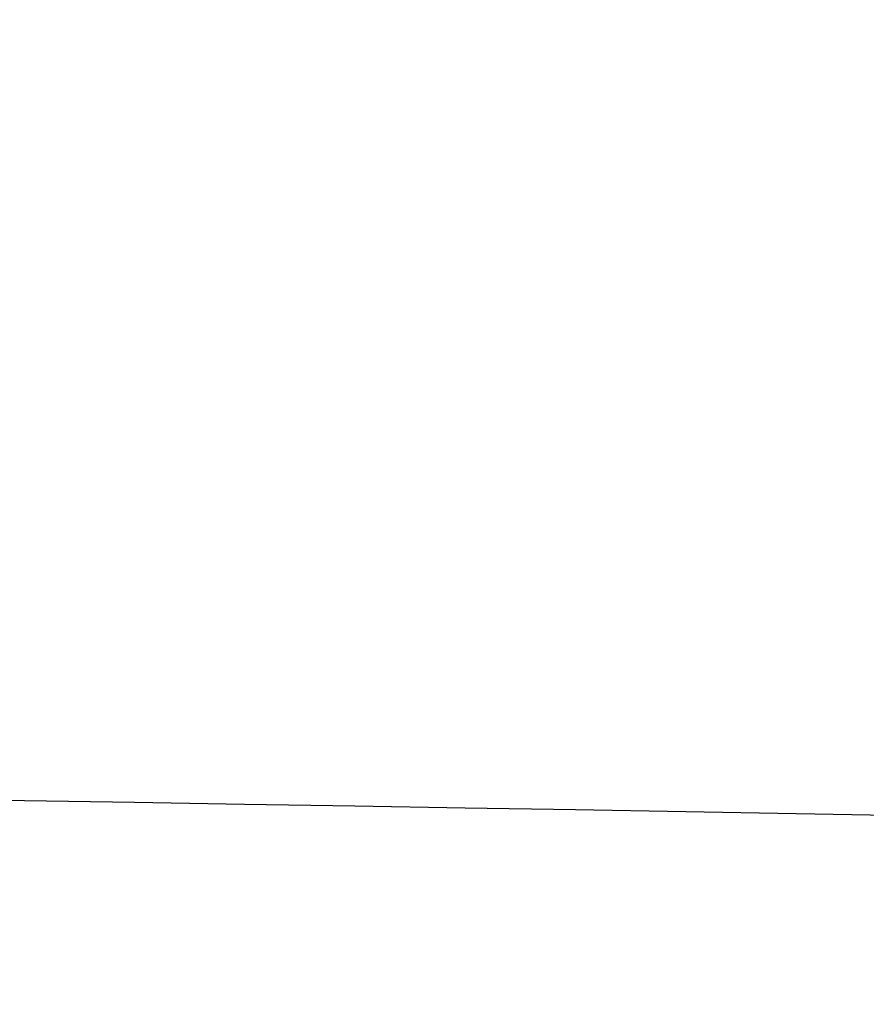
# Model space of a CAD drawing. Header units: millimetres. Extents: x 15530 to 15827, y -2396 to -2216.
# Tile 203 of 256: x 15546.636 to 15546.767, y -2307.018 to -2306.866. Entities that reach past the tile are written whole.
import ezdxf

# ---------------------------------------------------------------- set-up
doc = ezdxf.new("R2010")
doc.units = ezdxf.units.MM
doc.header["$MEASUREMENT"] = 0
doc.layers.add('Default', color=7, linetype='Continuous', true_color=0x000000)

msp = doc.modelspace()

# ---------------------------------------------------------------- linework, layer by layer
at = {"layer": 'Default'}
for points in [[(15546.76234, -2303.79837, 234.61282), (15545.47153, -2305.8993, 235.02526), (15544.18072, -2308.00024, 235.4377)], [(15546.76234, -2309.07374, 234.61282), (15545.47153, -2306.97281, 235.02526), (15544.18072, -2304.87187, 235.4377)]]:
    msp.add_open_spline(points, degree=2, dxfattribs=at)
msp.add_open_spline([(15531.34119, -2306.84677, 129.4797), (15531.33091, -2306.85781, 134.26238), (15531.38025, -2306.85905, 139.04034), (15531.63176, -2306.85698, 148.59465), (15531.83411, -2306.85322, 153.36631), (15532.42889, -2306.834, 162.98204), (15532.80717, -2306.81526, 167.59673), (15533.78765, -2306.76763, 177.17983), (15534.36312, -2306.74503, 181.91924), (15535.66703, -2306.72416, 191.37637), (15536.39332, -2306.71954, 196.08392), (15538.02702, -2306.74381, 205.44167), (15538.93374, -2306.77509, 210.07983), (15540.48664, -2306.85138, 216.9879), (15541.0341, -2306.88042, 219.27404), (15542.19771, -2306.92692, 223.82344), (15542.81235, -2306.94333, 226.08365), (15544.10073, -2306.96295, 230.57651), (15544.77233, -2306.96673, 232.8061), (15546.16739, -2306.97885, 237.23382), (15546.88882, -2306.98703, 239.43156), (15547.64203, -2307.00862, 241.61069)], degree=3, knots=[-203.673381, -203.673381, -203.673381, -203.673381, -178.118894, -178.118894, -152.546712, -152.546712, -126.555847, -126.555847, -100.970706, -100.970706, -75.447077, -75.447077, -50.051256, -50.051256, -37.436348, -37.436348, -24.891047, -24.891047, -12.415746, -12.415746, 0, 0, 0, 0], dxfattribs=at)

doc.saveas('drawing.dxf')
